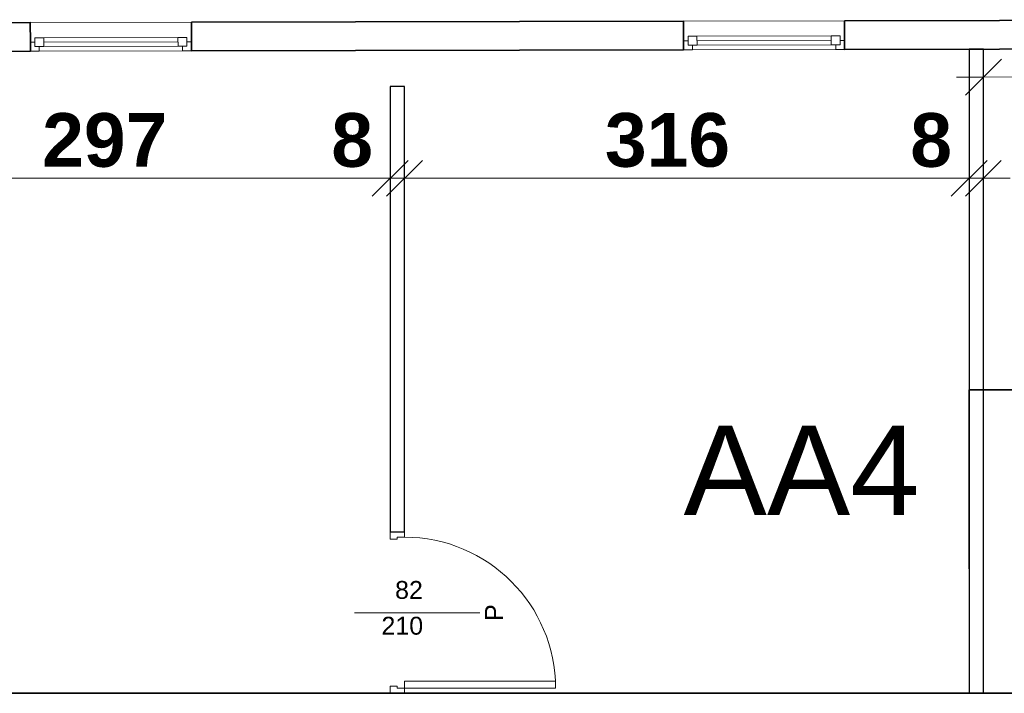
# Model space of a CAD drawing. Header units: millimetres. Extents: x 5 to 415, y 5 to 292.
# Tile 8 of 107: x 118 to 173, y 197 to 235. Entities that reach past the tile are written whole.
import ezdxf
from ezdxf.xclip import XClip

# ---------------------------------------------------------------- set-up
doc = ezdxf.new("R2010")
doc.units = ezdxf.units.MM
doc.header["$MEASUREMENT"] = 0
doc.header["$XCLIPFRAME"] = 0
for name, color, linetype in [('00-011-MARQUES COUPES', 7, 'Continuous'), ('01-007-DESSINS IMPORTES_GEOMETRE_EXTERNES_XREF', 7, 'Continuous'), ('02-006-STRUCTURE BETON PORTEUR', 7, 'Continuous'), ('02-018-CLOISONS', 7, 'Continuous'), ('09-010-COTATIONS 100', 7, 'Continuous'), ('10-002-LOCALISATION ET TYPE FAUX PLAFONDS', 7, 'Continuous'), ('Fenêtres Archicad', 7, 'Continuous'), ('Marques de porte Archicad', 7, 'Continuous'), ('Portes Archicad', 7, 'Continuous')]:
    doc.layers.add(name, color=color, linetype=linetype)
doc.styles.add('STYLE_GENERE_1', font='Arial Bold.ttf')
doc.styles.add('STYLE_GENERE_2', font='Arial.ttf')

# ---------------------------------------------------------------- blocks, each defined once
blk = doc.blocks.new('Dessin_1_1', base_point=(-19.415, 56.033))
at = {"layer": '00-011-MARQUES COUPES', "color": 7, "linetype": 'Continuous', "lineweight": 35}
for q in [(170.686, 204.092), (180.686, 214.092)]:
    blk.add_line((170.686, 214.092), q, dxfattribs=at)
at = {"layer": '02-006-STRUCTURE BETON PORTEUR', "color": 7, "linetype": 'Continuous', "lineweight": 35}
for p, q in [((118.228, 233.511), (118.226, 234.611)), ((127.228, 233.531), (127.226, 234.631)), ((154.728, 233.591), (154.726, 234.691)), ((163.728, 233.61), (163.726, 234.71)), ((118.229, 233.011), (118.228, 233.511)), ((127.229, 233.031), (127.228, 233.531)), ((154.729, 233.091), (154.728, 233.591)), ((163.729, 233.11), (163.728, 233.61))]:
    blk.add_line(p, q, dxfattribs=at)
at = {"layer": '02-006-STRUCTURE BETON PORTEUR', "color": 7, "linetype": 'Continuous', "lineweight": 35, "flags": 128}
for points in [[(118.226, 234.611), (64.587, 234.495)], [(154.726, 234.691), (127.226, 234.631)], [(189.726, 234.767), (163.726, 234.71)], [(64.59, 232.895), (118.229, 233.011)], [(127.229, 233.031), (154.729, 233.091)], [(163.729, 233.11), (189.729, 233.167)], [(178.008, 197.142), (104.767, 197.142)]]:
    blk.add_lwpolyline(points, dxfattribs=at)
at = {"layer": '02-018-CLOISONS', "color": 7, "linetype": 'Continuous', "lineweight": 25}
for p, q in [((139.134, 206.142), (138.334, 206.142)), ((139.134, 197.142), (138.334, 197.142))]:
    blk.add_line(p, q, dxfattribs=at)
at = {"layer": '02-018-CLOISONS', "color": 7, "linetype": 'Continuous', "lineweight": 25, "flags": 128}
for points in [[(170.684, 233.126), (170.686, 197.142)], [(171.484, 233.126), (170.684, 233.126)], [(171.486, 197.142), (171.484, 233.126)], [(138.334, 231.042), (138.334, 206.142)], [(139.134, 231.042), (138.334, 231.042)], [(139.134, 206.142), (139.134, 231.042)], [(170.686, 197.142), (171.486, 197.142)]]:
    blk.add_lwpolyline(points, dxfattribs=at)
at = {"layer": '09-010-COTATIONS 100', "color": 7, "linetype": 'Continuous', "lineweight": 20}
for p, q in [((137.334, 224.906), (139.334, 226.906)), ((140.134, 226.906), (138.134, 224.906)), ((169.684, 224.906), (171.684, 226.906)), ((170.484, 224.906), (172.484, 226.906)), ((172.484, 226.906), (170.486, 224.906)), ((108.599, 225.906), (138.334, 225.906)), ((138.334, 225.906), (139.134, 225.906)), ((139.134, 225.906), (170.684, 225.906)), ((170.684, 225.906), (171.484, 225.906)), ((171.484, 225.906), (171.486, 225.906)), ((171.486, 225.906), (172.986, 225.906))]:
    blk.add_line(p, q, dxfattribs=at)
at = {"layer": '10-002-LOCALISATION ET TYPE FAUX PLAFONDS', "color": 7, "linetype": 'Continuous', "lineweight": 20}
for p, q in [((172.485, 232.563), (170.49, 230.559)), ((169.988, 231.557), (171.488, 231.561)), ((171.488, 231.561), (194.006, 231.61))]:
    blk.add_line(p, q, dxfattribs=at)
at = {"layer": 'Fenêtres Archicad', "color": 7, "linetype": 'Continuous', "lineweight": 13}
for p, q in [((127.226, 234.631), (118.226, 234.611)), ((163.726, 234.71), (154.726, 234.691)), ((162.978, 233.858), (155.478, 233.842)), ((126.478, 233.779), (118.978, 233.763)), ((127.229, 233.031), (118.229, 233.011)), ((118.729, 233.012), (126.729, 233.03)), ((163.729, 233.11), (154.729, 233.091)), ((155.229, 233.092), (163.229, 233.109))]:
    blk.add_line(p, q, dxfattribs=at)
at = {"layer": 'Fenêtres Archicad', "color": 7, "linetype": 'Continuous', "lineweight": 35}
for p, q in [((118.228, 233.511), (118.226, 234.611)), ((127.228, 233.531), (127.226, 234.631)), ((154.728, 233.591), (154.726, 234.691)), ((163.728, 233.61), (163.726, 234.71)), ((118.229, 233.011), (118.228, 233.511)), ((118.229, 233.011), (118.228, 233.511)), ((127.229, 233.031), (127.228, 233.531)), ((127.229, 233.031), (127.228, 233.531)), ((154.729, 233.091), (154.728, 233.591)), ((154.729, 233.091), (154.728, 233.591)), ((163.729, 233.11), (163.728, 233.61)), ((163.729, 233.11), (163.728, 233.61))]:
    blk.add_line(p, q, dxfattribs=at)
at = {"layer": 'Fenêtres Archicad', "color": 7, "linetype": 'Continuous', "lineweight": 20}
for p, q in [((155.478, 233.842), (154.978, 233.841)), ((154.978, 233.841), (154.979, 233.341)), ((162.978, 233.858), (155.478, 233.842)), ((155.479, 233.342), (155.478, 233.842)), ((163.478, 233.86), (162.978, 233.858)), ((162.978, 233.858), (162.979, 233.358)), ((163.479, 233.36), (163.478, 233.86)), ((118.478, 233.512), (118.228, 233.511)), ((118.978, 233.763), (118.478, 233.762)), ((118.478, 233.762), (118.479, 233.262)), ((118.479, 233.262), (118.478, 233.512)), ((126.478, 233.779), (118.978, 233.763)), ((118.979, 233.263), (118.978, 233.763)), ((126.478, 233.529), (118.978, 233.513)), ((118.979, 233.263), (126.479, 233.279)), ((126.978, 233.78), (126.478, 233.779)), ((126.478, 233.779), (126.479, 233.279)), ((126.479, 233.279), (126.979, 233.28)), ((126.979, 233.28), (126.729, 233.28)), ((126.729, 233.28), (126.729, 233.03)), ((126.979, 233.28), (126.978, 233.78)), ((127.228, 233.531), (126.978, 233.53)), ((126.978, 233.53), (126.979, 233.28)), ((154.978, 233.591), (154.728, 233.591)), ((154.979, 233.341), (154.978, 233.591)), ((155.229, 233.342), (154.979, 233.341)), ((154.979, 233.341), (155.479, 233.342)), ((155.229, 233.092), (155.229, 233.342)), ((162.978, 233.608), (155.478, 233.592)), ((155.479, 233.342), (162.979, 233.358)), ((162.979, 233.358), (163.479, 233.36)), ((163.479, 233.36), (163.229, 233.359)), ((163.229, 233.359), (163.229, 233.109)), ((163.728, 233.61), (163.478, 233.61)), ((163.478, 233.61), (163.479, 233.36)), ((118.229, 233.011), (118.729, 233.012)), ((118.479, 233.262), (118.979, 233.263)), ((118.729, 233.262), (118.479, 233.262)), ((118.729, 233.012), (118.729, 233.262)), ((126.729, 233.03), (127.229, 233.031)), ((154.729, 233.091), (155.229, 233.092)), ((163.229, 233.109), (163.729, 233.11))]:
    blk.add_line(p, q, dxfattribs=at)
at = {"layer": 'Marques de porte Archicad', "color": 7, "linetype": 'Continuous', "lineweight": 5}
blk.add_line((143.348, 201.642), (136.334, 201.642), dxfattribs=at)
at = {"layer": 'Portes Archicad', "color": 7, "linetype": 'Continuous', "lineweight": 20}
for p, q in [((139.134, 206.142), (138.334, 206.142)), ((138.334, 206.142), (138.334, 205.742)), ((138.734, 205.742), (138.734, 205.862)), ((138.734, 205.862), (139.134, 205.862)), ((139.134, 205.862), (139.134, 206.142)), ((138.334, 205.742), (138.734, 205.742)), ((138.734, 197.542), (138.334, 197.542)), ((138.334, 197.542), (138.334, 197.142)), ((138.734, 197.422), (138.734, 197.542)), ((139.134, 197.422), (139.134, 197.822)), ((139.134, 197.822), (147.574, 197.822)), ((147.574, 197.822), (147.574, 197.422)), ((138.334, 197.142), (139.134, 197.142)), ((139.134, 197.422), (138.734, 197.422)), ((139.134, 197.142), (139.134, 197.422)), ((147.574, 197.422), (139.134, 197.422))]:
    blk.add_line(p, q, dxfattribs=at)
at = {"layer": 'Portes Archicad', "color": 7, "linetype": 'Continuous', "lineweight": 25}
for p, q in [((139.134, 206.142), (138.334, 206.142)), ((139.134, 206.142), (138.334, 206.142)), ((139.134, 197.142), (138.334, 197.142)), ((139.134, 197.142), (138.334, 197.142))]:
    blk.add_line(p, q, dxfattribs=at)
at = {"layer": 'Portes Archicad', "color": 7, "linetype": 'Continuous', "lineweight": 13}
blk.add_arc((139.134, 197.422), 8.44, 0, 90, dxfattribs=at)
at = {"layer": '00-011-MARQUES COUPES', "color": 7, "linetype": 'Continuous', "lineweight": 5, "insert": (154.725, 207.092), "char_height": 5, "attachment_point": 7, "style": 'STYLE_GENERE_2'}
blk.add_mtext('\\A1;{\\pql;\\pt0;\\fArial|b0|i0|c0|p0;\\W1.000000;AA4}', dxfattribs=at)
at = {"layer": '09-010-COTATIONS 100', "color": 7, "linetype": 'Continuous', "lineweight": 0, "char_height": 3, "attachment_point": 7, "style": 'STYLE_GENERE_1'}
for s, insert, width in [('\\A1;{\\pql;\\fArial|b1|i0|c0|p0;\\W1.000000;297}', (118.89, 226.506), 6.86451), ('\\A1;{\\pql;\\fArial|b1|i0|c0|p0;\\W1.000000;8}', (135.046, 226.506), 2.28817), ('\\A1;{\\pql;\\fArial|b1|i0|c0|p0;\\W1.000000;316}', (150.333, 226.506), 6.86451), ('\\A1;{\\pql;\\fArial|b1|i0|c0|p0;\\W1.000000;8}', (167.396, 226.506), 2.28817)]:
    blk.add_mtext(s, dxfattribs=dict(at, insert=insert, width=width))
at = {"layer": 'Marques de porte Archicad', "color": 7, "linetype": 'Continuous', "lineweight": 5, "char_height": 1, "attachment_point": 7, "style": 'STYLE_GENERE_2'}
for s, insert in [('\\A1;{\\pql;\\pt0;\\fArial|b0|i0|c0|p0;\\W1.000000;82\\fArial|b0|i0|c0|p0;\\W1.000000;\\A1{\\H.66x;\\S^  ;}\\fArial|b0|i0|c0|p0;\\W1.000000;\\fArial|b0|i0|c0|p0;\\W1.000000;}', (138.608, 202.125)), ('\\A1;{\\pql;\\pt0;\\fArial|b0|i0|c0|p0;\\W1.000000;210\\fArial|b0|i0|c0|p0;\\W1.000000;\\A1{\\H.66x;\\S^  ;}\\fArial|b0|i0|c0|p0;\\W1.000000;\\fArial|b0|i0|c0|p0;\\W1.000000;}', (137.846, 200.125))]:
    blk.add_mtext(s, dxfattribs=dict(at, insert=insert))
at = {"layer": 'Marques de porte Archicad', "color": 7, "linetype": 'Continuous', "lineweight": 5, "insert": (144.634, 201.185), "char_height": 1, "attachment_point": 7, "rotation": 90, "style": 'STYLE_GENERE_2'}
blk.add_mtext('\\A1;{\\pql;\\pt0;\\fArial|b0|i0|c0|p0;\\W1.000000;P\\fArial|b0|i0|c0|p0;\\W1.000000;\\fArial|b0|i0|c0|p0;\\W1.000000;\\fArial|b0|i0|c0|p0;\\W1.000000;}', dxfattribs=at)

msp = doc.modelspace()

# ---------------------------------------------------------------- block references
at = {"layer": '01-007-DESSINS IMPORTES_GEOMETRE_EXTERNES_XREF', "color": 7, "linetype": 'Continuous', "lineweight": 20}
ref = msp.add_blockref('Dessin_1_1', (-19.415, 56.033), dxfattribs=at)
XClip(ref).set_block_clipping_path([(11.4338842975, 39.5369897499), (415, 271.6031054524)])

doc.saveas('drawing.dxf')
